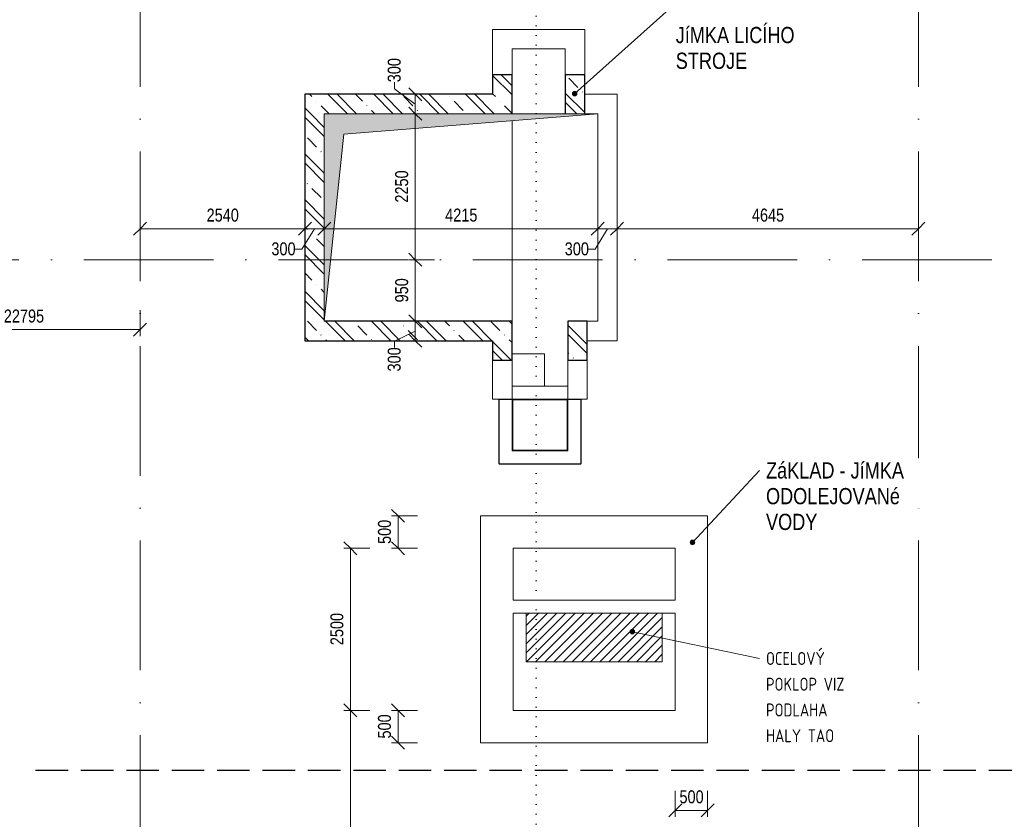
# Model space of a CAD drawing. Header units: millimetres. Extents: x 75701 to 402820, y 135 to 33652.
# Tile 6 of 52: x 87913 to 103095, y 12120 to 24451. Entities that reach past the tile are written whole.
import ezdxf

# ---------------------------------------------------------------- set-up
doc = ezdxf.new("R2010")
doc.units = ezdxf.units.MM
for name, pattern in [('A_CARA_07', [7, 5, -2]), ('A_CARA_15', [7.6, 5, -1.3, 0, -1.3]), ('IMPORT-A_CARA_07', [700, 500, -200]), ('IMPORT-KANVPOVO', [2000, 700, -650, 0, -650]), ('Tečkovaná 1_5mm', [150, 0, -150]), ('Čerchovaná 20mm', [3000, 2000, -500, 0, -500])]:
    doc.linetypes.add(name, pattern=pattern)
for name, color, linetype, lineweight in [('_KANAL TRASA 1', 10, 'IMPORT-KANVPOVO', 70), ('CA_KOTY', 3, 'Continuous', 9), ('CA_KOTY-100', 3, 'Continuous', 9), ('CA_NEVHRA', 3, 'A_CARA_07', 9), ('CA_OSY', 5, 'A_CARA_15', 9), ('CA_POHHRA18', 9, 'Continuous', 9), ('CA_POHHRA25', 7, 'Continuous', 13), ('CA_REZY', 1, 'Continuous', 25), ('CA_REZYZNACKY', 1, 'Continuous', 9), ('CA_SRAFY', 9, 'Continuous', 25), ('CA_TEXT25', 7, 'Continuous', 9), ('CA_ZAKLADY25', 7, 'Continuous', 13), ('HIDROIDEA_NAHON_ZAKLADY_dwg', 8, 'Continuous', 9)]:
    doc.layers.add(name, color=color, linetype=linetype, lineweight=lineweight)
doc.styles.add('Arial_2', font='arial.ttf', dxfattribs={"width": 0.8, "height": 200})
doc.styles.add('Arial_3', font='arial.ttf', dxfattribs={"width": 0.8, "height": 250})
doc.styles.add('ISOCPEUR_1', font='isocpeur.ttf', dxfattribs={"width": 0.8, "height": 200})
doc.dimstyles.new('HP_Přímá_-_2_mm_Ariel_1-100', dxfattribs={"dimscale": 304.8, "dimtxt": 204.05188, "dimasz": 0.656168, "dimexe": 0.328084, "dimexo": 0.0625, "dimgap": 0.164042, "dimtad": 1, "dimdec": 0, "dimzin": 0, "dimdsep": 46, "dimtxsty": 'Arial_2', "dimblk1": 'OBLIQUE', "dimblk2": 'OBLIQUE', "dimsah": 1, "dimcen": 0.09, "dimazin": 0, "dimtfac": 1, "dimtdec": 4, "dimtix": 1, "dimtmove": 0, "dimatfit": 3, "dimfxl": 0.984252, "dimfxlon": 1, "dimtvp": 1, "dimtolj": 1, "dimtzin": 0, "dimarcsym": 2})
doc.dimstyles.new('HP_Přímá_-_2_mm_Ariel_1-100_1', dxfattribs={"dimscale": 304.8, "dimtxt": 204.05188, "dimasz": 0.656168, "dimexe": 0.328084, "dimexo": 0.0625, "dimgap": 0.164042, "dimtad": 1, "dimdec": 0, "dimzin": 0, "dimdsep": 46, "dimtxsty": 'Arial_2', "dimblk1": 'OBLIQUE', "dimblk2": 'OBLIQUE', "dimsah": 1, "dimcen": 0.09, "dimazin": 0, "dimtfac": 1, "dimtdec": 4, "dimtix": 1, "dimtmove": 1, "dimatfit": 3, "dimfxl": 0.984252, "dimfxlon": 1, "dimtvp": 1, "dimtolj": 1, "dimtzin": 0, "dimarcsym": 2})
pattern_1 = [(135, (0, 0), (-353.5534, -353.5534), []), (135, (141.4, 0), (-353.5534, -353.5534), []), (135, (424.26, 0), (-494.9747, -212.132), [200, -100, 3.353, -96.647])]

# ---------------------------------------------------------------- blocks, each defined once
blk = doc.blocks.new('HIDROIDEA_NAHON_ZAKLADY_dwg-V12-525_600')
at = {"layer": '_KANAL TRASA 1', "color": 250, "linetype": 'IMPORT-A_CARA_07', "lineweight": 25}
blk.add_line((87132, 5023), (107188, 5023), dxfattribs=at)
blk = doc.blocks.new('DIMBLOCK32-525_600')
at = {"layer": 'CA_KOTY-100'}
for p, q in [((93013, 13800), (92913, 13900)), ((93013, 13800), (92913, 13800)), ((93013, 13800), (93013, 7750)), ((93013, 13800), (93113, 13700)), ((93013, 13800), (93313, 13800)), ((93013, 7750), (92913, 7850)), ((93013, 7750), (92913, 7750)), ((93013, 7750), (93113, 7650)), ((93013, 7750), (93313, 7750))]:
    blk.add_line(p, q, dxfattribs=at)
at = {"layer": 'CA_KOTY-100', "color": 0, "insert": (92703, 10530), "char_height": 200, "width": 587.67, "attachment_point": 1, "rotation": 90, "line_spacing_factor": 0.941778, "style": 'Arial_2'}
blk.add_mtext('6050', dxfattribs=at)
blk = doc.blocks.new('_Oblique')
at = {"color": 0, "linetype": 'ByBlock', "lineweight": -2}
blk.add_line((-0.5, -0.5), (0.5, 0.5), dxfattribs=at)
blk = doc.blocks.new('DIMBLOCK33-525_600')
at = {"layer": 'CA_KOTY-100'}
for p, q in [((93013, 16300), (92913, 16400)), ((93013, 16300), (92913, 16300)), ((93013, 16300), (93013, 13800)), ((93013, 16300), (93113, 16200)), ((93013, 16300), (93313, 16300)), ((93013, 13800), (92913, 13900)), ((93013, 13800), (92913, 13800)), ((93013, 13800), (93113, 13700)), ((93013, 13800), (93313, 13800))]:
    blk.add_line(p, q, dxfattribs=at)
at = {"layer": 'CA_KOTY-100', "color": 0, "insert": (92703, 14805), "char_height": 200, "width": 587.67, "attachment_point": 1, "rotation": 90, "line_spacing_factor": 0.941778, "style": 'Arial_2'}
blk.add_mtext('2500', dxfattribs=at)
blk = doc.blocks.new('DIMBLOCK37-525_600')
at = {"layer": 'CA_KOTY-100'}
for p, q in [((98020, 12257), (98020, 12557)), ((98520, 12257), (98520, 12557)), ((98020, 12257), (98120, 12357)), ((98520, 12257), (98620, 12357)), ((98020, 12257), (97920, 12157)), ((98020, 12257), (98520, 12257)), ((98020, 12257), (98020, 12157)), ((98520, 12257), (98420, 12157)), ((98520, 12257), (98520, 12157))]:
    blk.add_line(p, q, dxfattribs=at)
at = {"layer": 'CA_KOTY-100', "color": 0, "insert": (98086, 12567), "char_height": 200, "width": 440.75, "attachment_point": 1, "line_spacing_factor": 0.941778, "style": 'Arial_2'}
blk.add_mtext('500', dxfattribs=at)
blk = doc.blocks.new('DIMBLOCK38-525_600')
at = {"layer": 'CA_KOTY-100'}
for p, q in [((93747, 13800), (93647, 13900)), ((93747, 13800), (93647, 13800)), ((93747, 13300), (93747, 13800)), ((93747, 13800), (93847, 13700)), ((93747, 13800), (94047, 13800)), ((93747, 13300), (93647, 13400)), ((93747, 13300), (93647, 13300)), ((93747, 13300), (93847, 13200)), ((93747, 13300), (94047, 13300))]:
    blk.add_line(p, q, dxfattribs=at)
at = {"layer": 'CA_KOTY-100', "color": 0, "insert": (93437, 13366), "char_height": 200, "width": 440.75, "attachment_point": 1, "rotation": 90, "line_spacing_factor": 0.941778, "style": 'Arial_2'}
blk.add_mtext('500', dxfattribs=at)
blk = doc.blocks.new('DIMBLOCK39-525_600')
at = {"layer": 'CA_KOTY-100'}
for p, q in [((93747, 16800), (93647, 16900)), ((93747, 16800), (93647, 16800)), ((93747, 16300), (93747, 16800)), ((93747, 16800), (93847, 16700)), ((93747, 16800), (94047, 16800)), ((93747, 16300), (93647, 16400)), ((93747, 16300), (93647, 16300)), ((93747, 16300), (93847, 16200)), ((93747, 16300), (94047, 16300))]:
    blk.add_line(p, q, dxfattribs=at)
at = {"layer": 'CA_KOTY-100', "color": 0, "insert": (93437, 16366), "char_height": 200, "width": 440.75, "attachment_point": 1, "rotation": 90, "line_spacing_factor": 0.941778, "style": 'Arial_2'}
blk.add_mtext('500', dxfattribs=at)
blk = doc.blocks.new('DIMBLOCK40-525_600')
at = {"layer": 'CA_KOTY-100'}
for p, q in [((94011, 23000), (93911, 23100)), ((94011, 23000), (93911, 23000)), ((94011, 23000), (94011, 20750)), ((94011, 23000), (94111, 22900)), ((94011, 23000), (94311, 23000)), ((94011, 20750), (93911, 20850)), ((94011, 20750), (93911, 20750)), ((94011, 20750), (94111, 20650)), ((94011, 20750), (94311, 20750))]:
    blk.add_line(p, q, dxfattribs=at)
at = {"layer": 'CA_KOTY-100', "color": 0, "insert": (93702, 21630), "char_height": 200, "width": 587.67, "attachment_point": 1, "rotation": 90, "line_spacing_factor": 0.941778, "style": 'Arial_2'}
blk.add_mtext('2250', dxfattribs=at)
blk = doc.blocks.new('DIMBLOCK41-525_600')
at = {"layer": 'CA_KOTY-100'}
for p, q in [((94011, 20750), (93911, 20850)), ((94011, 20750), (93911, 20750)), ((94011, 20750), (94011, 19800)), ((94011, 20750), (94111, 20650)), ((94011, 20750), (94311, 20750)), ((94011, 19800), (93911, 19900)), ((94011, 19800), (93911, 19800)), ((94011, 19800), (94111, 19700)), ((94011, 19800), (94311, 19800))]:
    blk.add_line(p, q, dxfattribs=at)
at = {"layer": 'CA_KOTY-100', "color": 0, "insert": (93702, 20091), "char_height": 200, "width": 440.75, "attachment_point": 1, "rotation": 90, "line_spacing_factor": 0.941778, "style": 'Arial_2'}
blk.add_mtext('950', dxfattribs=at)
blk = doc.blocks.new('DIMBLOCK42-525_600')
at = {"layer": 'CA_KOTY-100'}
for p, q in [((89770, 21228), (89770, 21528)), ((92310, 21228), (92310, 21528)), ((89770, 21228), (89870, 21328)), ((92310, 21228), (92410, 21328)), ((89770, 21228), (89670, 21128)), ((89770, 21228), (92310, 21228)), ((89770, 21228), (89770, 21128)), ((92310, 21228), (92210, 21128)), ((92310, 21228), (92310, 21128))]:
    blk.add_line(p, q, dxfattribs=at)
at = {"layer": 'CA_KOTY-100', "color": 0, "insert": (90795, 21538), "char_height": 200, "width": 587.67, "attachment_point": 1, "line_spacing_factor": 0.941778, "style": 'Arial_2'}
blk.add_mtext('2540', dxfattribs=at)
blk = doc.blocks.new('DIMBLOCK43-525_600')
at = {"layer": 'CA_KOTY-100'}
for p, q in [((92310, 21228), (92310, 21528)), ((92610, 21228), (92610, 21528)), ((92310, 21228), (92410, 21328)), ((92610, 21228), (92710, 21328)), ((92310, 21228), (92210, 21128)), ((92261, 20914), (92460, 21228)), ((92310, 21228), (92610, 21228)), ((92310, 21228), (92310, 21128)), ((92610, 21228), (92510, 21128)), ((92610, 21228), (92610, 21128)), ((92161, 20914), (92261, 20914))]:
    blk.add_line(p, q, dxfattribs=at)
at = {"layer": 'CA_KOTY-100', "color": 0, "insert": (91794, 21017), "char_height": 200, "width": 440.75, "attachment_point": 1, "line_spacing_factor": 0.941778, "style": 'Arial_2'}
blk.add_mtext('300', dxfattribs=at)
blk = doc.blocks.new('DIMBLOCK44-525_600')
at = {"layer": 'CA_KOTY-100'}
for p, q in [((92610, 21228), (92610, 21528)), ((96825, 21228), (96825, 21528)), ((92610, 21228), (92710, 21328)), ((96825, 21228), (96925, 21328)), ((92610, 21228), (92510, 21128)), ((92610, 21228), (96825, 21228)), ((92610, 21228), (92610, 21128)), ((96825, 21228), (96725, 21128)), ((96825, 21228), (96825, 21128))]:
    blk.add_line(p, q, dxfattribs=at)
at = {"layer": 'CA_KOTY-100', "color": 0, "insert": (94473, 21538), "char_height": 200, "width": 587.67, "attachment_point": 1, "line_spacing_factor": 0.941778, "style": 'Arial_2'}
blk.add_mtext('4215', dxfattribs=at)
blk = doc.blocks.new('DIMBLOCK45-525_600')
at = {"layer": 'CA_KOTY-100'}
for p, q in [((96825, 21228), (96825, 21528)), ((97125, 21228), (97125, 21528)), ((96825, 21228), (96925, 21328)), ((97125, 21228), (97225, 21328)), ((96825, 21228), (96725, 21128)), ((96784, 20914), (96975, 21228)), ((96825, 21228), (97125, 21228)), ((96825, 21228), (96825, 21128)), ((97125, 21228), (97025, 21128)), ((97125, 21228), (97125, 21128)), ((96684, 20914), (96784, 20914))]:
    blk.add_line(p, q, dxfattribs=at)
at = {"layer": 'CA_KOTY-100', "color": 0, "insert": (96317, 21017), "char_height": 200, "width": 440.75, "attachment_point": 1, "line_spacing_factor": 0.941778, "style": 'Arial_2'}
blk.add_mtext('300', dxfattribs=at)
blk = doc.blocks.new('DIMBLOCK46-525_600')
at = {"layer": 'CA_KOTY-100'}
for p, q in [((93690, 23486), (93690, 23386)), ((93690, 23386), (94011, 23150)), ((94011, 23300), (93911, 23400)), ((94011, 23300), (93711, 23300)), ((94011, 23000), (94011, 23300)), ((94011, 23300), (94111, 23200)), ((94011, 23300), (94111, 23300)), ((94011, 23000), (93911, 23100)), ((94011, 23000), (93711, 23000)), ((94011, 23000), (94111, 22900)), ((94011, 23000), (94111, 23000))]:
    blk.add_line(p, q, dxfattribs=at)
at = {"layer": 'CA_KOTY-100', "color": 0, "insert": (93587, 23486), "char_height": 200, "width": 440.75, "attachment_point": 1, "rotation": 90, "line_spacing_factor": 0.941778, "style": 'Arial_2'}
blk.add_mtext('300', dxfattribs=at)
blk = doc.blocks.new('DIMBLOCK47-525_600')
at = {"layer": 'CA_KOTY-100'}
for p, q in [((94011, 19800), (93911, 19900)), ((94011, 19800), (93911, 19800)), ((94011, 19800), (94011, 19500)), ((94011, 19800), (94111, 19700)), ((94011, 19800), (94311, 19800)), ((93690, 19494), (94011, 19650)), ((94011, 19500), (93911, 19600)), ((93690, 19394), (93690, 19494)), ((94011, 19500), (93911, 19500)), ((94011, 19500), (94111, 19400)), ((94011, 19500), (94311, 19500))]:
    blk.add_line(p, q, dxfattribs=at)
at = {"layer": 'CA_KOTY-100', "color": 0, "insert": (93587, 19026), "char_height": 200, "width": 440.75, "attachment_point": 1, "rotation": 90, "line_spacing_factor": 0.941778, "style": 'Arial_2'}
blk.add_mtext('300', dxfattribs=at)
blk = doc.blocks.new('DIMBLOCK48-525_600')
at = {"layer": 'CA_KOTY-100'}
for p, q in [((97125, 21228), (97125, 21528)), ((101770, 21228), (101770, 21528)), ((97125, 21228), (97225, 21328)), ((101770, 21228), (101870, 21328)), ((97125, 21228), (97025, 21128)), ((97125, 21228), (101770, 21228)), ((97125, 21228), (97125, 21128)), ((101770, 21228), (101670, 21128)), ((101770, 21228), (101770, 21128))]:
    blk.add_line(p, q, dxfattribs=at)
at = {"layer": 'CA_KOTY-100', "color": 0, "insert": (99203, 21538), "char_height": 200, "width": 587.67, "attachment_point": 1, "line_spacing_factor": 0.941778, "style": 'Arial_2'}
blk.add_mtext('4645', dxfattribs=at)
blk = doc.blocks.new('DIMBLOCK51-525_600')
at = {"layer": 'CA_KOTY-100'}
for p, q in [((86246, 19671), (86246, 19971)), ((89770, 19671), (89770, 19971)), ((86246, 19671), (86346, 19771)), ((89770, 19671), (89870, 19771)), ((86246, 19671), (86146, 19571)), ((86246, 19671), (89770, 19671)), ((86246, 19671), (86246, 19571)), ((89770, 19671), (89670, 19571)), ((89770, 19671), (89770, 19571))]:
    blk.add_line(p, q, dxfattribs=at)
at = {"layer": 'CA_KOTY-100', "color": 0, "insert": (87668, 19981), "char_height": 200, "width": 734.59, "attachment_point": 1, "line_spacing_factor": 0.941778, "style": 'Arial_2'}
blk.add_mtext('22795', dxfattribs=at)

msp = doc.modelspace()

# ---------------------------------------------------------------- hatches: boundary and pattern name
at = {"layer": 'CA_POHHRA18'}
msp.add_hatch(color=8, dxfattribs=at).paths.add_polyline_path([(92610, 19800), (92913.1, 22684.1), (96825, 23000), (92610, 23000)])
h = msp.add_hatch(dxfattribs=at)
h.set_pattern_fill('FP_3', color=50, style=0, pattern_type=2)
h.set_pattern_definition([(45, (0, 0), (-70.71068, 70.71068), [])])
h.paths.add_polyline_path([(95720, 15299.9), (95720, 14549.9), (97820, 14549.9), (97820, 15299.9)])
at = {"layer": 'CA_SRAFY', "lineweight": 9}
h = msp.add_hatch(dxfattribs=at)
h.set_pattern_fill('FP_8', color=256, style=0, pattern_type=2)
h.set_pattern_definition(pattern_1)
h.paths.add_polyline_path([(95505, 23000), (95505, 23600), (95205, 23600), (95205, 23000)])
h = msp.add_hatch(dxfattribs=at)
h.set_pattern_fill('FP_8', color=256, style=0, pattern_type=2)
h.set_pattern_definition(pattern_1)
h.paths.add_polyline_path([(96325, 23000), (96625, 23000), (96625, 23600), (96325, 23600)])
h = msp.add_hatch(dxfattribs=at)
h.set_pattern_fill('FP_8', color=256, style=0, pattern_type=2)
h.set_pattern_definition(pattern_1)
h.paths.add_polyline_path([(95205, 23000), (95205, 23300), (92310, 23300), (92310, 23000), (92913.1, 23000)])
h = msp.add_hatch(dxfattribs=at)
h.set_pattern_fill('FP_8', color=256, style=0, pattern_type=2)
h.set_pattern_definition(pattern_1)
h.paths.add_polyline_path([(92610, 19800), (92610, 23000), (92310, 23000), (92310, 19800)])
h = msp.add_hatch(dxfattribs=at)
h.set_pattern_fill('FP_8', color=256, style=0, pattern_type=2)
h.set_pattern_definition(pattern_1)
h.paths.add_polyline_path([(95205, 19500), (95205, 19800), (92310, 19800), (92310, 19500), (92913.1, 19500)])
h = msp.add_hatch(dxfattribs=at)
h.set_pattern_fill('FP_8', color=256, style=0, pattern_type=2)
h.set_pattern_definition(pattern_1)
h.paths.add_polyline_path([(95505, 19200), (95505, 19800), (95205, 19800), (95205, 19200)])
h = msp.add_hatch(dxfattribs=at)
h.set_pattern_fill('FP_8', color=256, style=0, pattern_type=2)
h.set_pattern_definition(pattern_1)
h.paths.add_polyline_path([(96365, 19800), (96365, 19200), (96665, 19200), (96665, 19800)])
at = {"layer": 'CA_TEXT25'}
h = msp.add_hatch(color=256, dxfattribs=at)
edge = h.paths.add_edge_path()
edge.add_arc((96469.2, 23309.6), 35, 0, 360)
h = msp.add_hatch(color=256, dxfattribs=at)
edge = h.paths.add_edge_path()
edge.add_arc((98285.8, 16389.9), 35, 0, 360)
h = msp.add_hatch(color=256, dxfattribs=at)
edge = h.paths.add_edge_path()
edge.add_arc((97359.3, 15013.4), 35, 0, 360)

# ---------------------------------------------------------------- linework, layer by layer
at = {"layer": 'CA_NEVHRA'}
for p, q in [((95205, 23300), (95205, 24300)), ((95205, 24300), (96625, 24300)), ((95505, 24300), (95205, 24300)), ((95205, 24300), (95205, 23300)), ((96625, 24300), (96325, 24300)), ((96625, 24300), (96625, 23300)), ((96625, 23300), (96625, 24300)), ((95505, 24000), (96325, 24000)), ((95505, 23000), (95505, 24000)), ((95505, 24000), (95505, 23000)), ((96325, 24000), (95505, 24000)), ((96325, 24000), (96325, 23000)), ((96325, 23000), (96325, 24000)), ((92310, 19500), (92310, 23300)), ((92310, 23300), (95205, 23300)), ((92310, 23300), (92310, 19500)), ((95205, 23300), (92310, 23300)), ((96625, 23300), (97125, 23300)), ((97125, 23300), (96625, 23300)), ((97125, 23300), (97125, 19500)), ((97125, 19500), (97125, 23300)), ((96825, 23000), (96825, 19800)), ((96825, 19800), (96825, 23000)), ((95505, 22893.4), (95505, 19800)), ((95505, 19800), (95505, 22893.4)), ((95505, 19800), (92610, 19800)), ((92610, 19800), (95505, 19800)), ((95505, 18800), (95505, 19800)), ((95505, 19800), (95505, 18800)), ((96365, 19800), (96365, 18800)), ((96825, 19800), (96365, 19800)), ((96365, 19800), (96825, 19800)), ((96365, 18800), (96365, 19800)), ((95205, 19500), (92310, 19500)), ((92310, 19500), (95205, 19500)), ((95205, 18600), (95205, 19500)), ((95205, 19500), (95205, 18600)), ((97125, 19500), (96665, 19500)), ((96665, 19500), (96665, 18600)), ((96665, 18600), (96665, 19500)), ((96665, 19500), (97125, 19500)), ((95505, 19300), (96005, 19300)), ((96005, 19300), (95505, 19300)), ((96005, 19300), (95505, 19300)), ((95505, 19300), (96005, 19300)), ((95505, 18800), (95505, 19300)), ((95505, 19300), (96005, 19300)), ((96005, 19300), (95505, 19300)), ((95505, 19300), (95505, 18800)), ((96005, 19300), (96005, 18800)), ((96005, 18800), (96005, 19300)), ((96005, 18800), (96005, 19300)), ((96005, 19300), (96005, 18800)), ((96005, 19300), (96005, 18800)), ((96005, 18800), (96005, 19300)), ((95505, 18800), (96365, 18800)), ((96005, 18800), (95505, 18800)), ((95505, 18800), (96005, 18800)), ((96365, 18800), (96005, 18800)), ((96665, 18600), (95205, 18600)), ((95205, 18600), (95505, 18600)), ((95305, 17600), (95305, 18599.8)), ((95305, 18599.8), (96565, 18599.8)), ((96565, 18599.8), (95305, 18599.8)), ((95305, 18599.8), (95305, 17600)), ((96565, 18599.8), (95305, 18599.8)), ((95305, 18599.8), (96565, 18599.8)), ((95305, 18595.8), (95305, 18599.8)), ((95305, 18595.8), (95305, 18599.8)), ((96565, 18595.8), (95305, 18595.8)), ((95305, 18595.8), (96565, 18595.8)), ((96365, 18600), (96665, 18600)), ((96565, 18599.8), (96565, 17600)), ((96565, 17800), (96565, 18599.8)), ((96565, 18599.8), (96565, 18595.8)), ((96565, 18595.8), (96565, 18599.8)), ((96565, 17600), (95305, 17600)), ((95305, 17600), (95505, 17600))]:
    msp.add_line(p, q, dxfattribs=at)
at = {"layer": 'CA_OSY', "linetype": 'Čerchovaná 20mm'}
for p, q in [((89770, 2417), (89770, 30958.1)), ((101770, 2417), (101770, 30314.3)), ((76900.7, 20749.9), (177171.9, 20749.9))]:
    msp.add_line(p, q, dxfattribs=at)
at = {"layer": 'CA_POHHRA18'}
for p, q in [((92610, 23000), (92610, 19800)), ((96825, 23000), (92610, 23000)), ((92913.1, 22684.1), (96825, 23000)), ((92610, 19800), (92913.1, 22684.1)), ((97820, 15299.9), (95720, 15299.9)), ((95720, 15299.9), (95720, 14549.9)), ((97820, 14549.9), (97820, 15299.9)), ((95720, 14549.9), (97820, 14549.9))]:
    msp.add_line(p, q, dxfattribs=at)
at = {"layer": 'CA_POHHRA25'}
for p, q in [((95205, 23600), (95205, 24300)), ((95205, 24300), (95505, 24300)), ((96625, 24300), (95505, 24300)), ((96625, 23600), (96625, 24300)), ((96325, 24000), (95505, 24000)), ((95505, 23600), (95505, 24000)), ((96325, 24000), (96325, 23600)), ((97125, 23300), (96625, 23300)), ((97125, 19500), (97125, 23300)), ((96825, 19800), (96825, 23000)), ((96665, 19800), (96825, 19800)), ((96665, 19500), (97125, 19500)), ((95205, 19200), (95205, 18600)), ((95505, 19200), (95505, 17800)), ((96365, 19200), (96365, 17810)), ((96665, 18599.8), (96665, 19200)), ((96365, 18800), (95505, 18800)), ((95205, 18600), (96665, 18600)), ((95301, 17600), (95301, 18599.8)), ((95301, 18599.8), (95305, 18599.8)), ((95305, 18600), (95305, 17596)), ((96365, 18590), (95505, 18590)), ((95505, 18589.8), (95515, 18589.8)), ((95515, 18589.8), (95515, 17800)), ((96355, 17800), (96355, 18600)), ((96365, 18600), (96365, 17800)), ((96365, 18599.8), (96665, 18599.8)), ((96565, 18600), (96565, 17596)), ((96569, 18600), (96569, 17600)), ((95505, 17810), (96365, 17810)), ((95505, 17800), (96365, 17800)), ((95301, 17600), (96569, 17600)), ((96565, 17596), (95305, 17596)), ((95020, 13299.9), (95020, 16799.9)), ((98520, 13299.9), (98520, 16799.9)), ((98020, 16299.9), (95520, 16299.9)), ((95520, 16299.9), (95520, 15499.9)), ((98020, 15499.9), (98020, 16299.9)), ((98020, 15499.9), (95520, 15499.9)), ((95520, 15299.9), (95520, 13799.9)), ((95520, 15299.9), (98020, 15299.9)), ((98020, 13799.9), (98020, 15299.9)), ((95520, 13799.9), (98020, 13799.9)), ((95020, 13299.9), (98520, 13299.9))]:
    msp.add_line(p, q, dxfattribs=at)
at = {"layer": 'CA_REZY'}
for p, q in [((95205, 23600), (95205, 23300)), ((95505, 23600), (95205, 23600)), ((95505, 23000), (95505, 23600)), ((96625, 23600), (96325, 23600)), ((96325, 23600), (96325, 23000)), ((96625, 23000), (96625, 23600)), ((95205, 23300), (92310, 23300)), ((92310, 23300), (92310, 19500)), ((95505, 19800), (92610, 19800)), ((95505, 19200), (95505, 19800)), ((96665, 19800), (96365, 19800)), ((96365, 19800), (96365, 19200)), ((96665, 19200), (96665, 19800)), ((92310, 19500), (95205, 19500)), ((95205, 19500), (95205, 19200)), ((95205, 19200), (95505, 19200)), ((96365, 19200), (96665, 19200))]:
    msp.add_line(p, q, dxfattribs=at)
at = {"layer": 'CA_REZYZNACKY', "linetype": 'Tečkovaná 1_5mm'}
msp.add_line((95874.2, 27808), (95874.2, 10404.7), dxfattribs=at)
at = {"layer": 'CA_TEXT25', "color": 50}
for p, q in [((96469.2, 23309.6), (97928.5, 24611.1)), ((98285.8, 16389.9), (99320.5, 17500.5)), ((97359.3, 15013.4), (99320.5, 14600))]:
    msp.add_line(p, q, dxfattribs=at)
for centre in [(96469.2, 23309.6), (98285.8, 16389.9), (97359.3, 15013.4)]:
    msp.add_circle(centre, 35, dxfattribs=at)
at = {"layer": 'CA_ZAKLADY25'}
for p, q in [((98520, 16799.9), (95020, 16799.9)), ((95720, 15299.9), (95720, 14549.9)), ((97820, 14549.9), (97820, 15299.9)), ((95720, 14549.9), (97820, 14549.9)), ((95020, 13299.9), (95020, 13299.9))]:
    msp.add_line(p, q, dxfattribs=at)

# ---------------------------------------------------------------- block references
at = {"layer": 'HIDROIDEA_NAHON_ZAKLADY_dwg', "color": 50}
msp.add_blockref('HIDROIDEA_NAHON_ZAKLADY_dwg-V12-525_600', (1025.9, 7857.2), dxfattribs=at)

# ---------------------------------------------------------------- texts
at = {"layer": 'CA_TEXT25', "attachment_point": 1, "bg_fill": 3, "box_fill_scale": 1.25, "bg_fill_color": 256, "bg_fill_true_color": 13158600, "bg_fill_transparency": 0}
for s, insert, char_height, width, style in [('JíMKA LICÍHO ', (98028.5, 24339.2), 250, 2315.273, 'Arial_3'), ('STROJE', (98028.5, 23942.4), 250, 1340.421, 'Arial_3'), ('VODY', (99420.5, 16831.8), 250, 955.612, 'Arial_3'), ('OCELOVÝ ', (99420.5, 14700), 200, 1224.978, 'ISOCPEUR_1')]:
    msp.add_mtext(s, dxfattribs=dict(at, insert=insert, char_height=char_height, width=width, style=style))

# ---------------------------------------------------------------- dimensions: what is measured, and where the dimension line sits
at = {"layer": 'CA_KOTY'}
for base, p1, p2, picture, middle in [((94011.4, 23300), (93711.4, 23000), (93711.4, 23300), 'DIMBLOCK46-525_600', (93720.8, 23706.7)), ((94011.4, 19500), (94311.4, 19800), (94311.4, 19500), 'DIMBLOCK47-525_600', (93720.8, 19246.6))]:
    dim = msp.add_linear_dim(base=base, p1=p1, p2=p2, angle=90, dimstyle='HP_Přímá_-_2_mm_Ariel_1-100_1', override={"dimpost": '<>', "dimfxl": 300}, dxfattribs=at)
    dim.commit()
    dim.dimension.update_dxf_attribs({"geometry": picture, "text_midpoint": middle, "dimtype": 160, "text_rotation": 90})
for base, p1, p2, override, picture, middle in [((94011.4, 20749.9), (94311.4, 23000), (94311.4, 20749.9), {"dimpost": '<>', "dimfxl": 2250.128874}, 'DIMBLOCK40-525_600', (93859.3, 21874.9)), ((94011.4, 19800), (94311.4, 20749.9), (94311.4, 19800), {"dimpost": '<>', "dimfxl": 949.871126}, 'DIMBLOCK41-525_600', (93859.3, 20274.9)), ((93746.8, 16799.9), (94046.8, 16299.9), (94046.8, 16799.9), {"dimpost": '<>', "dimfxl": 500}, 'DIMBLOCK39-525_600', (93594.7, 16549.9)), ((93012.8, 13799.9), (93312.8, 16299.9), (93312.8, 13799.9), {"dimpost": '<>', "dimfxl": 2500}, 'DIMBLOCK33-525_600', (92860.7, 15049.9)), ((93012.8, 7749.9), (93312.8, 13799.9), (93312.8, 7749.9), {"dimpost": '<>', "dimfxl": 6050}, 'DIMBLOCK32-525_600', (92860.7, 10774.9)), ((93746.8, 13799.9), (94046.8, 13299.9), (94046.8, 13799.9), {"dimpost": '<>', "dimfxl": 500}, 'DIMBLOCK38-525_600', (93594.7, 13549.9))]:
    dim = msp.add_linear_dim(base=base, p1=p1, p2=p2, angle=90, dimstyle='HP_Přímá_-_2_mm_Ariel_1-100', override=override, dxfattribs=at)
    dim.commit()
    dim.dimension.update_dxf_attribs({"geometry": picture, "text_midpoint": middle})
for base, p1, p2, override, picture, middle in [((92310, 21228.5), (89770, 21528.5), (92310, 21528.5), {"dimpost": '<>', "dimfxl": 2539.952832}, 'DIMBLOCK42-525_600', (91040, 21380.6)), ((96825, 21228.5), (92610, 21528.5), (96825, 21528.5), {"dimpost": '<>', "dimfxl": 4215}, 'DIMBLOCK44-525_600', (94717.5, 21380.6)), ((101770, 21228.5), (97125, 21528.5), (101770, 21528.5), {"dimpost": '<>', "dimfxl": 4645.047168}, 'DIMBLOCK48-525_600', (99447.5, 21380.6)), ((89770, 19670.9), (86245.9, 19970.9), (89770, 19970.9), {"dimpost": '<>', "dimfxl": 3524.144604}, 'DIMBLOCK51-525_600', (88008, 19823.1)), ((98520, 12257.1), (98020, 12557.1), (98520, 12557.1), {"dimpost": '<>', "dimfxl": 500}, 'DIMBLOCK37-525_600', (98270, 12409.2))]:
    dim = msp.add_linear_dim(base=base, p1=p1, p2=p2, dimstyle='HP_Přímá_-_2_mm_Ariel_1-100', override=override, dxfattribs=at)
    dim.commit()
    dim.dimension.update_dxf_attribs({"geometry": picture, "text_midpoint": middle})
for base, p1, p2, picture, middle in [((92610, 21228.5), (92310, 21528.5), (92610, 21528.5), 'DIMBLOCK43-525_600', (92014.5, 20883.8)), ((97125, 21228.5), (96825, 21528.5), (97125, 21528.5), 'DIMBLOCK45-525_600', (96537.4, 20883.8))]:
    dim = msp.add_linear_dim(base=base, p1=p1, p2=p2, dimstyle='HP_Přímá_-_2_mm_Ariel_1-100_1', override={"dimpost": '<>', "dimfxl": 300}, dxfattribs=at)
    dim.commit()
    dim.dimension.update_dxf_attribs({"geometry": picture, "text_midpoint": middle, "dimtype": 160})

# ---------------------------------------------------------------- next in the draw order: texts
at = {"layer": 'CA_TEXT25', "attachment_point": 1, "bg_fill": 3, "box_fill_scale": 1.25, "bg_fill_color": 256, "bg_fill_true_color": 13158600, "bg_fill_transparency": 0}
for s, insert, char_height, width, style in [('ZáKLAD - JíMKA ', (99420.5, 17625.5), 250, 2706.497, 'Arial_3'), ('ODOLEJOVANé ', (99420.5, 17228.6), 250, 2629.535, 'Arial_3'), ('POKLOP VIZ ', (99420.5, 14303.1), 200, 1526.413, 'ISOCPEUR_1'), ('HALY TAO', (99420.5, 13509.4), 200, 1282.7, 'ISOCPEUR_1')]:
    msp.add_mtext(s, dxfattribs=dict(at, insert=insert, char_height=char_height, width=width, style=style))

# ---------------------------------------------------------------- next in the draw order: texts
at = {"layer": 'CA_TEXT25', "insert": (99420.5, 13906.2), "char_height": 200, "width": 1263.459, "attachment_point": 1, "style": 'ISOCPEUR_1', "bg_fill": 3, "box_fill_scale": 1.25, "bg_fill_color": 256, "bg_fill_true_color": 13158600, "bg_fill_transparency": 0}
msp.add_mtext('PODLAHA ', dxfattribs=at)

doc.saveas('drawing.dxf')
